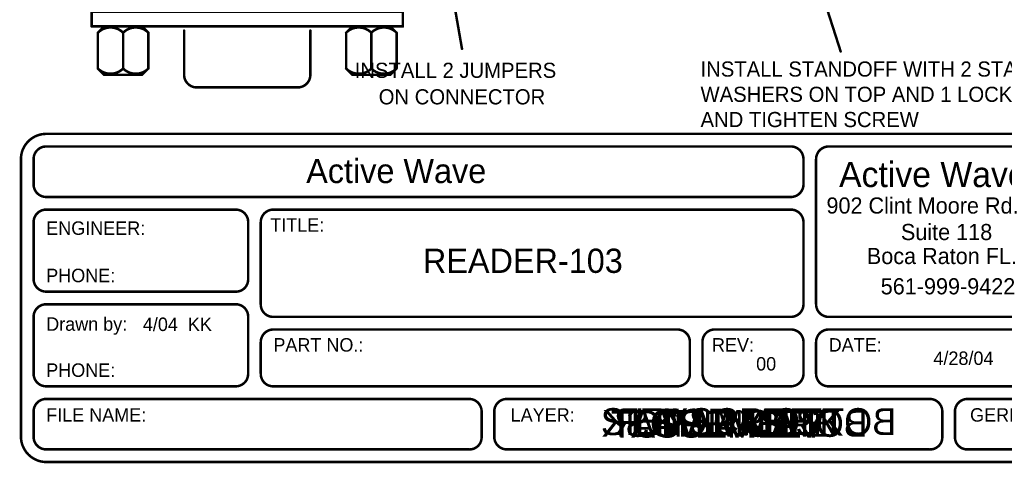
# Model space of a CAD drawing. Extents: x 7.17 to 14.1, y 4 to 11.75.
# Tile 1 of 189: x 7.45 to 11.35, y 4 to 5.76. Entities that reach past the tile are written whole.
import ezdxf

# ---------------------------------------------------------------- set-up
doc = ezdxf.new("R2010")
doc.units = 0
doc.layers.get('0').update_dxf_attribs({"linetype": 'CONTINUOUS'})
for name, color, linetype in [('BOTTOMLAYER', 5, 'CONTINUOUS'), ('BOTTOMSOLDER', 6, 'CONTINUOUS'), ('MECHANICAL1', 6, 'CONTINUOUS'), ('MECHANICAL4', 56, 'CONTINUOUS'), ('MECHANICAL5', 56, 'CONTINUOUS'), ('MULTILAYER', 9, 'CONTINUOUS'), ('TOPLAYER', 1, 'CONTINUOUS'), ('TOPOVERLAY', 2, 'CONTINUOUS'), ('TOPPASTE', 8, 'CONTINUOUS'), ('TOPSOLDER', 216, 'CONTINUOUS')]:
    doc.layers.add(name, color=color, linetype=linetype)

# ---------------------------------------------------------------- blocks, each defined once
blk = doc.blocks.new('DB9FL_52')
at = {"layer": 'BOTTOMSOLDER'}
for points, const_width in [([(-0.543667, 0.05, 1), (-0.441333, 0.05, 1)], 0.102333), ([(-0.180833, 0.1, 1), (-0.145833, 0.1, 1)], 0.035), ([(-0.071666, 0.1, 1), (-0.036666, 0.1, 1)], 0.035), ([(0.0375, 0.1, 1), (0.0725, 0.1, 1)], 0.035), ([(0.146666, 0.1, 1), (0.181666, 0.1, 1)], 0.035), ([(0.440499, 0.05, 1), (0.542833, 0.05, 1)], 0.102333), ([(-0.126666, 0, 1), (-0.091666, 0, 1)], 0.035), ([(-0.0175, 0, 1), (0.0175, 0, 1)], 0.035), ([(0.091666, 0, 1), (0.126666, 0, 1)], 0.035), ([(0.200833, 0, 1), (0.235833, 0, 1)], 0.035)]:
    blk.add_lwpolyline(points, format="xyb", close=True, dxfattribs=dict(at, const_width=const_width))
blk.add_solid([(-0.253333, -0.035), (-0.183333, -0.035), (-0.253333, 0.035), (-0.183333, 0.035)], dxfattribs=at)
at = {"layer": 'MECHANICAL1', "const_width": 0.01}
for points in [[(-0.25, 0.7, -0.414214), (-0.2, 0.75)], [(0.2, 0.75, -0.414214), (0.25, 0.7)], [(-0.591753, 0.675087, -0.414214), (-0.49158, 0.675087)], [(-0.491752, 0.675087, -0.414214), (-0.39158, 0.675087)], [(0.39158, 0.675087, -0.414214), (0.491752, 0.675087)], [(0.49158, 0.675087, -0.414214), (0.591753, 0.675087)], [(-0.49158, 0.533246, -0.414214), (-0.591753, 0.533246)], [(-0.39158, 0.533246, -0.414214), (-0.491752, 0.533246)], [(0.491752, 0.533246, -0.414214), (0.39158, 0.533246)], [(0.591753, 0.533246, -0.414214), (0.49158, 0.533246)], [(-0.25, 0.3, -0.414214), (-0.3, 0.35)], [(0.3, 0.35, -0.414214), (0.25, 0.3)], [(-0.475, 0.225, -1), (-0.525, 0.225)], [(0.525, 0.225, -1), (0.475, 0.225)]]:
    blk.add_lwpolyline(points, format="xyb", dxfattribs=at)
for points in [[(0.2, 0.75), (-0.2, 0.75)], [(-0.566666, 0.7), (-0.591666, 0.675)], [(-0.416666, 0.7), (-0.566666, 0.7)], [(-0.391666, 0.675), (-0.416666, 0.7)], [(-0.25, 0.7), (-0.25, 0.525)], [(0.25, 0.7), (0.25, 0.525)], [(0.416666, 0.7), (0.391666, 0.675)], [(0.566666, 0.7), (0.416666, 0.7)], [(0.591666, 0.675), (0.566666, 0.7)], [(-0.591666, 0.675), (-0.591666, 0.533333)], [(-0.491666, 0.675), (-0.491666, 0.533333)], [(-0.391666, 0.675), (-0.391666, 0.533333)], [(0.391666, 0.675), (0.391666, 0.533333)], [(0.491666, 0.675), (0.491666, 0.533333)], [(0.591666, 0.675), (0.591666, 0.533333)], [(0.616666, 0.508333), (-0.616666, 0.508333)], [(-0.616666, 0.508333), (-0.616666, -0.066666)], [(-0.566666, 0.508333), (-0.591666, 0.533333)], [(-0.391666, 0.533333), (-0.416666, 0.508333)], [(0.416666, 0.508333), (0.391666, 0.533333)], [(0.591666, 0.533333), (0.566666, 0.508333)], [(0.616666, 0.508333), (0.616666, -0.066666)], [(0.616666, 0.45), (-0.616666, 0.45)], [(-0.35, 0.45), (-0.35, 0.25)], [(-0.3, 0.45), (-0.3, 0.35)], [(0.3, 0.45), (0.3, 0.35)], [(0.35, 0.45), (0.35, 0.25)], [(0.25, 0.3), (-0.25, 0.3)], [(-0.216666, 0.3), (-0.216666, 0.05)], [(-0.166666, 0.3), (-0.166666, 0.15)], [(-0.108333, 0.3), (-0.108333, 0.05)], [(-0.058333, 0.3), (-0.058333, 0.15)], [(0, 0.3), (0, 0.05)], [(0.05, 0.3), (0.05, 0.15)], [(0.108333, 0.3), (0.108333, 0.05)], [(0.158333, 0.3), (0.158333, 0.15)], [(0.216666, 0.3), (0.216666, 0.05)], [(-0.35, 0.25), (-0.6, 0.25)], [(-0.55, 0.25), (-0.55, 0.15)], [(-0.525, 0.25), (-0.525, 0.225)], [(-0.475, 0.25), (-0.475, 0.225)], [(-0.45, 0.25), (-0.45, 0.15)], [(0.6, 0.25), (0.35, 0.25)], [(0.45, 0.25), (0.45, 0.15)], [(0.475, 0.25), (0.475, 0.225)], [(0.525, 0.25), (0.525, 0.225)], [(0.55, 0.25), (0.55, 0.15)], [(0.616666, -0.066666), (-0.616666, -0.066666)]]:
    blk.add_lwpolyline(points, dxfattribs=at)
at = {"layer": 'MECHANICAL1'}
for points, const_width in [([(-0.2025, 0.75, 1), (-0.1975, 0.75, 1)], 0.005), ([(-0.2025, 0.75, 1), (-0.1975, 0.75, 1)], 0.005), ([(0.1975, 0.75, 1), (0.2025, 0.75, 1)], 0.005), ([(0.1975, 0.75, 1), (0.2025, 0.75, 1)], 0.005), ([(-0.569166, 0.7, 1), (-0.564166, 0.7, 1)], 0.005), ([(-0.569166, 0.7, 1), (-0.564166, 0.7, 1)], 0.005), ([(-0.419166, 0.7, 1), (-0.414166, 0.7, 1)], 0.005), ([(-0.419166, 0.7, 1), (-0.414166, 0.7, 1)], 0.005), ([(-0.2525, 0.7, 1), (-0.2475, 0.7, 1)], 0.005), ([(-0.2525, 0.7, 1), (-0.2475, 0.7, 1)], 0.005), ([(0.2475, 0.7, 1), (0.2525, 0.7, 1)], 0.005), ([(0.2475, 0.7, 1), (0.2525, 0.7, 1)], 0.005), ([(0.414166, 0.7, 1), (0.419166, 0.7, 1)], 0.005), ([(0.414166, 0.7, 1), (0.419166, 0.7, 1)], 0.005), ([(0.564166, 0.7, 1), (0.569166, 0.7, 1)], 0.005), ([(0.564166, 0.7, 1), (0.569166, 0.7, 1)], 0.005), ([(-0.594252, 0.675087, 1), (-0.589252, 0.675087, 1)], 0.005), ([(-0.594166, 0.675, 1), (-0.589166, 0.675, 1)], 0.005), ([(-0.594166, 0.675, 1), (-0.589166, 0.675, 1)], 0.005), ([(-0.494252, 0.675087, 1), (-0.489252, 0.675087, 1)], 0.005), ([(-0.494166, 0.675, 1), (-0.489166, 0.675, 1)], 0.005), ([(-0.49408, 0.675087, 1), (-0.48908, 0.675087, 1)], 0.005), ([(-0.394166, 0.675, 1), (-0.389166, 0.675, 1)], 0.005), ([(-0.394166, 0.675, 1), (-0.389166, 0.675, 1)], 0.005), ([(-0.39408, 0.675087, 1), (-0.38908, 0.675087, 1)], 0.005), ([(0.38908, 0.675087, 1), (0.39408, 0.675087, 1)], 0.005), ([(0.389166, 0.675, 1), (0.394166, 0.675, 1)], 0.005), ([(0.389166, 0.675, 1), (0.394166, 0.675, 1)], 0.005), ([(0.48908, 0.675087, 1), (0.49408, 0.675087, 1)], 0.005), ([(0.489166, 0.675, 1), (0.494166, 0.675, 1)], 0.005), ([(0.489252, 0.675087, 1), (0.494252, 0.675087, 1)], 0.005), ([(0.589166, 0.675, 1), (0.594166, 0.675, 1)], 0.005), ([(0.589166, 0.675, 1), (0.594166, 0.675, 1)], 0.005), ([(0.589252, 0.675087, 1), (0.594252, 0.675087, 1)], 0.005), ([(-0.619166, 0.508333, 1), (-0.614166, 0.508333, 1)], 0.005), ([(-0.619166, 0.508333, 1), (-0.614166, 0.508333, 1)], 0.005), ([(-0.594252, 0.533246, 1), (-0.589252, 0.533246, 1)], 0.005), ([(-0.594166, 0.533333, 1), (-0.589166, 0.533333, 1)], 0.005), ([(-0.594166, 0.533333, 1), (-0.589166, 0.533333, 1)], 0.005), ([(-0.569166, 0.508333, 1), (-0.564166, 0.508333, 1)], 0.005), ([(-0.494252, 0.533246, 1), (-0.489252, 0.533246, 1)], 0.005), ([(-0.494166, 0.533333, 1), (-0.489166, 0.533333, 1)], 0.005), ([(-0.49408, 0.533246, 1), (-0.48908, 0.533246, 1)], 0.005), ([(-0.419166, 0.508333, 1), (-0.414166, 0.508333, 1)], 0.005), ([(-0.394166, 0.533333, 1), (-0.389166, 0.533333, 1)], 0.005), ([(-0.394166, 0.533333, 1), (-0.389166, 0.533333, 1)], 0.005), ([(-0.39408, 0.533246, 1), (-0.38908, 0.533246, 1)], 0.005), ([(-0.2525, 0.525, 1), (-0.2475, 0.525, 1)], 0.005), ([(0.2475, 0.525, 1), (0.2525, 0.525, 1)], 0.005), ([(0.38908, 0.533246, 1), (0.39408, 0.533246, 1)], 0.005), ([(0.389166, 0.533333, 1), (0.394166, 0.533333, 1)], 0.005), ([(0.389166, 0.533333, 1), (0.394166, 0.533333, 1)], 0.005), ([(0.414166, 0.508333, 1), (0.419166, 0.508333, 1)], 0.005), ([(0.48908, 0.533246, 1), (0.49408, 0.533246, 1)], 0.005), ([(0.489166, 0.533333, 1), (0.494166, 0.533333, 1)], 0.005), ([(0.489252, 0.533246, 1), (0.494252, 0.533246, 1)], 0.005), ([(0.564166, 0.508333, 1), (0.569166, 0.508333, 1)], 0.005), ([(0.589166, 0.533333, 1), (0.594166, 0.533333, 1)], 0.005), ([(0.589166, 0.533333, 1), (0.594166, 0.533333, 1)], 0.005), ([(0.589252, 0.533246, 1), (0.594252, 0.533246, 1)], 0.005), ([(0.614166, 0.508333, 1), (0.619166, 0.508333, 1)], 0.005), ([(0.614166, 0.508333, 1), (0.619166, 0.508333, 1)], 0.005), ([(-0.619166, 0.45, 1), (-0.614166, 0.45, 1)], 0.005), ([(-0.3525, 0.45, 1), (-0.3475, 0.45, 1)], 0.005), ([(-0.3025, 0.45, 1), (-0.2975, 0.45, 1)], 0.005), ([(0.2975, 0.45, 1), (0.3025, 0.45, 1)], 0.005), ([(0.3475, 0.45, 1), (0.3525, 0.45, 1)], 0.005), ([(0.614166, 0.45, 1), (0.619166, 0.45, 1)], 0.005), ([(-0.3025, 0.35, 1), (-0.2975, 0.35, 1)], 0.005), ([(-0.3025, 0.35, 1), (-0.2975, 0.35, 1)], 0.005), ([(0.2975, 0.35, 1), (0.3025, 0.35, 1)], 0.005), ([(0.2975, 0.35, 1), (0.3025, 0.35, 1)], 0.005), ([(-0.2525, 0.3, 1), (-0.2475, 0.3, 1)], 0.005), ([(-0.2525, 0.3, 1), (-0.2475, 0.3, 1)], 0.005), ([(-0.219166, 0.3, 1), (-0.214166, 0.3, 1)], 0.005), ([(-0.169166, 0.3, 1), (-0.164166, 0.3, 1)], 0.005), ([(-0.110833, 0.3, 1), (-0.105833, 0.3, 1)], 0.005), ([(-0.060833, 0.3, 1), (-0.055833, 0.3, 1)], 0.005), ([(-0.0025, 0.3, 1), (0.0025, 0.3, 1)], 0.005), ([(0.0475, 0.3, 1), (0.0525, 0.3, 1)], 0.005), ([(0.105833, 0.3, 1), (0.110833, 0.3, 1)], 0.005), ([(0.155833, 0.3, 1), (0.160833, 0.3, 1)], 0.005), ([(0.214166, 0.3, 1), (0.219166, 0.3, 1)], 0.005), ([(0.2475, 0.3, 1), (0.2525, 0.3, 1)], 0.005), ([(0.2475, 0.3, 1), (0.2525, 0.3, 1)], 0.005), ([(-0.6025, 0.25, 1), (-0.5975, 0.25, 1)], 0.005), ([(-0.5525, 0.25, 1), (-0.5475, 0.25, 1)], 0.005), ([(-0.5275, 0.25, 1), (-0.5225, 0.25, 1)], 0.005), ([(-0.4775, 0.25, 1), (-0.4725, 0.25, 1)], 0.005), ([(-0.4525, 0.25, 1), (-0.4475, 0.25, 1)], 0.005), ([(-0.3525, 0.25, 1), (-0.3475, 0.25, 1)], 0.005), ([(-0.3525, 0.25, 1), (-0.3475, 0.25, 1)], 0.005), ([(0.3475, 0.25, 1), (0.3525, 0.25, 1)], 0.005), ([(0.3475, 0.25, 1), (0.3525, 0.25, 1)], 0.005), ([(0.4475, 0.25, 1), (0.4525, 0.25, 1)], 0.005), ([(0.4725, 0.25, 1), (0.4775, 0.25, 1)], 0.005), ([(0.5225, 0.25, 1), (0.5275, 0.25, 1)], 0.005), ([(0.5475, 0.25, 1), (0.5525, 0.25, 1)], 0.005), ([(0.5975, 0.25, 1), (0.6025, 0.25, 1)], 0.005), ([(-0.5275, 0.225, 1), (-0.5225, 0.225, 1)], 0.005), ([(-0.5275, 0.225, 1), (-0.5225, 0.225, 1)], 0.005), ([(-0.4775, 0.225, 1), (-0.4725, 0.225, 1)], 0.005), ([(-0.4775, 0.225, 1), (-0.4725, 0.225, 1)], 0.005), ([(0.4725, 0.225, 1), (0.4775, 0.225, 1)], 0.005), ([(0.4725, 0.225, 1), (0.4775, 0.225, 1)], 0.005), ([(0.5225, 0.225, 1), (0.5275, 0.225, 1)], 0.005), ([(0.5225, 0.225, 1), (0.5275, 0.225, 1)], 0.005), ([(-0.393346, 0.05, 1), (-0.591654, 0.05, 1)], 0.01), ([(-0.5525, 0.15, 1), (-0.5475, 0.15, 1)], 0.005), ([(-0.4525, 0.15, 1), (-0.4475, 0.15, 1)], 0.005), ([(-0.169166, 0.15, 1), (-0.164166, 0.15, 1)], 0.005), ([(-0.060833, 0.15, 1), (-0.055833, 0.15, 1)], 0.005), ([(0.0475, 0.15, 1), (0.0525, 0.15, 1)], 0.005), ([(0.155833, 0.15, 1), (0.160833, 0.15, 1)], 0.005), ([(0.591803, 0.05, 1), (0.391529, 0.05, 1)], 0.01), ([(0.4475, 0.15, 1), (0.4525, 0.15, 1)], 0.005), ([(0.5475, 0.15, 1), (0.5525, 0.15, 1)], 0.005), ([(-0.594154, 0.05, 1), (-0.589154, 0.05, 1)], 0.005), ([(-0.395846, 0.05, 1), (-0.390846, 0.05, 1)], 0.005), ([(-0.219166, 0.05, 1), (-0.214166, 0.05, 1)], 0.005), ([(-0.110833, 0.05, 1), (-0.105833, 0.05, 1)], 0.005), ([(-0.0025, 0.05, 1), (0.0025, 0.05, 1)], 0.005), ([(0.105833, 0.05, 1), (0.110833, 0.05, 1)], 0.005), ([(0.214166, 0.05, 1), (0.219166, 0.05, 1)], 0.005), ([(0.389029, 0.05, 1), (0.394029, 0.05, 1)], 0.005), ([(0.589303, 0.05, 1), (0.594303, 0.05, 1)], 0.005), ([(-0.619166, -0.066666, 1), (-0.614166, -0.066666, 1)], 0.005), ([(-0.619166, -0.066666, 1), (-0.614166, -0.066666, 1)], 0.005), ([(0.614166, -0.066666, 1), (0.619166, -0.066666, 1)], 0.005), ([(0.614166, -0.066666, 1), (0.619166, -0.066666, 1)], 0.005)]:
    blk.add_lwpolyline(points, format="xyb", close=True, dxfattribs=dict(at, const_width=const_width))
at = {"layer": 'MULTILAYER'}
for points, const_width in [([(-0.541667, 0.05, 1), (-0.443333, 0.05, 1)], 0.098333), ([(-0.178833, 0.1, 1), (-0.147833, 0.1, 1)], 0.031), ([(-0.069666, 0.1, 1), (-0.038666, 0.1, 1)], 0.031), ([(0.0395, 0.1, 1), (0.0705, 0.1, 1)], 0.031), ([(0.148666, 0.1, 1), (0.179666, 0.1, 1)], 0.031), ([(0.442499, 0.05, 1), (0.540833, 0.05, 1)], 0.098333), ([(-0.124666, 0, 1), (-0.093666, 0, 1)], 0.031), ([(-0.0155, 0, 1), (0.0155, 0, 1)], 0.031), ([(0.093666, 0, 1), (0.124666, 0, 1)], 0.031), ([(0.202833, 0, 1), (0.233833, 0, 1)], 0.031)]:
    blk.add_lwpolyline(points, format="xyb", close=True, dxfattribs=dict(at, const_width=const_width))
blk.add_solid([(-0.249333, -0.031), (-0.187333, -0.031), (-0.249333, 0.031), (-0.187333, 0.031)], dxfattribs=at)
at = {"layer": 'TOPOVERLAY', "const_width": 0.01}
for points in [[(-0.25, 0.7, -0.414214), (-0.2, 0.75)], [(0.2, 0.75, -0.414214), (0.25, 0.7)], [(-0.591753, 0.675087, -0.414214), (-0.49158, 0.675087)], [(-0.491752, 0.675087, -0.414214), (-0.39158, 0.675087)], [(0.39158, 0.675087, -0.414214), (0.491752, 0.675087)], [(0.49158, 0.675087, -0.414214), (0.591753, 0.675087)], [(-0.49158, 0.533246, -0.414214), (-0.591753, 0.533246)], [(-0.39158, 0.533246, -0.414214), (-0.491752, 0.533246)], [(0.491752, 0.533246, -0.414214), (0.39158, 0.533246)], [(0.591753, 0.533246, -0.414214), (0.49158, 0.533246)], [(-0.25, 0.3, -0.414214), (-0.3, 0.35)], [(0.3, 0.35, -0.414214), (0.25, 0.3)], [(-0.475, 0.225, -1), (-0.525, 0.225)], [(0.525, 0.225, -1), (0.475, 0.225)]]:
    blk.add_lwpolyline(points, format="xyb", dxfattribs=at)
for points in [[(0.2, 0.75), (-0.2, 0.75)], [(-0.566666, 0.7), (-0.591666, 0.675)], [(-0.416666, 0.7), (-0.566666, 0.7)], [(-0.391666, 0.675), (-0.416666, 0.7)], [(-0.25, 0.7), (-0.25, 0.525)], [(0.25, 0.7), (0.25, 0.525)], [(0.416666, 0.7), (0.391666, 0.675)], [(0.566666, 0.7), (0.416666, 0.7)], [(0.591666, 0.675), (0.566666, 0.7)], [(-0.591666, 0.675), (-0.591666, 0.533333)], [(-0.491666, 0.675), (-0.491666, 0.533333)], [(-0.391666, 0.675), (-0.391666, 0.533333)], [(0.391666, 0.675), (0.391666, 0.533333)], [(0.491666, 0.675), (0.491666, 0.533333)], [(0.591666, 0.675), (0.591666, 0.533333)], [(0.616666, 0.508333), (-0.616666, 0.508333)], [(-0.616666, 0.508333), (-0.616666, -0.066666)], [(-0.566666, 0.508333), (-0.591666, 0.533333)], [(-0.391666, 0.533333), (-0.416666, 0.508333)], [(0.416666, 0.508333), (0.391666, 0.533333)], [(0.591666, 0.533333), (0.566666, 0.508333)], [(0.616666, 0.508333), (0.616666, -0.066666)], [(0.616666, 0.45), (-0.616666, 0.45)], [(-0.35, 0.45), (-0.35, 0.25)], [(-0.3, 0.45), (-0.3, 0.35)], [(0.3, 0.45), (0.3, 0.35)], [(0.35, 0.45), (0.35, 0.25)], [(0.25, 0.3), (-0.25, 0.3)], [(-0.216666, 0.3), (-0.216666, 0.05)], [(-0.166666, 0.3), (-0.166666, 0.15)], [(-0.108333, 0.3), (-0.108333, 0.05)], [(-0.058333, 0.3), (-0.058333, 0.15)], [(0, 0.3), (0, 0.05)], [(0.05, 0.3), (0.05, 0.15)], [(0.108333, 0.3), (0.108333, 0.05)], [(0.158333, 0.3), (0.158333, 0.15)], [(0.216666, 0.3), (0.216666, 0.05)], [(-0.35, 0.25), (-0.6, 0.25)], [(-0.55, 0.25), (-0.55, 0.15)], [(-0.525, 0.25), (-0.525, 0.225)], [(-0.475, 0.25), (-0.475, 0.225)], [(-0.45, 0.25), (-0.45, 0.15)], [(0.6, 0.25), (0.35, 0.25)], [(0.45, 0.25), (0.45, 0.15)], [(0.475, 0.25), (0.475, 0.225)], [(0.525, 0.25), (0.525, 0.225)], [(0.55, 0.25), (0.55, 0.15)], [(0.616666, -0.066666), (-0.616666, -0.066666)]]:
    blk.add_lwpolyline(points, dxfattribs=at)
at = {"layer": 'TOPOVERLAY', "const_width": 0.005}
for points in [[(-0.2025, 0.75, 1), (-0.1975, 0.75, 1)], [(-0.2025, 0.75, 1), (-0.1975, 0.75, 1)], [(0.1975, 0.75, 1), (0.2025, 0.75, 1)], [(0.1975, 0.75, 1), (0.2025, 0.75, 1)], [(-0.569166, 0.7, 1), (-0.564166, 0.7, 1)], [(-0.569166, 0.7, 1), (-0.564166, 0.7, 1)], [(-0.419166, 0.7, 1), (-0.414166, 0.7, 1)], [(-0.419166, 0.7, 1), (-0.414166, 0.7, 1)], [(-0.2525, 0.7, 1), (-0.2475, 0.7, 1)], [(-0.2525, 0.7, 1), (-0.2475, 0.7, 1)], [(0.2475, 0.7, 1), (0.2525, 0.7, 1)], [(0.2475, 0.7, 1), (0.2525, 0.7, 1)], [(0.414166, 0.7, 1), (0.419166, 0.7, 1)], [(0.414166, 0.7, 1), (0.419166, 0.7, 1)], [(0.564166, 0.7, 1), (0.569166, 0.7, 1)], [(0.564166, 0.7, 1), (0.569166, 0.7, 1)], [(-0.594252, 0.675087, 1), (-0.589252, 0.675087, 1)], [(-0.594166, 0.675, 1), (-0.589166, 0.675, 1)], [(-0.594166, 0.675, 1), (-0.589166, 0.675, 1)], [(-0.494252, 0.675087, 1), (-0.489252, 0.675087, 1)], [(-0.494166, 0.675, 1), (-0.489166, 0.675, 1)], [(-0.49408, 0.675087, 1), (-0.48908, 0.675087, 1)], [(-0.394166, 0.675, 1), (-0.389166, 0.675, 1)], [(-0.394166, 0.675, 1), (-0.389166, 0.675, 1)], [(-0.39408, 0.675087, 1), (-0.38908, 0.675087, 1)], [(0.38908, 0.675087, 1), (0.39408, 0.675087, 1)], [(0.389166, 0.675, 1), (0.394166, 0.675, 1)], [(0.389166, 0.675, 1), (0.394166, 0.675, 1)], [(0.48908, 0.675087, 1), (0.49408, 0.675087, 1)], [(0.489166, 0.675, 1), (0.494166, 0.675, 1)], [(0.489252, 0.675087, 1), (0.494252, 0.675087, 1)], [(0.589166, 0.675, 1), (0.594166, 0.675, 1)], [(0.589166, 0.675, 1), (0.594166, 0.675, 1)], [(0.589252, 0.675087, 1), (0.594252, 0.675087, 1)], [(-0.619166, 0.508333, 1), (-0.614166, 0.508333, 1)], [(-0.619166, 0.508333, 1), (-0.614166, 0.508333, 1)], [(-0.594252, 0.533246, 1), (-0.589252, 0.533246, 1)], [(-0.594166, 0.533333, 1), (-0.589166, 0.533333, 1)], [(-0.594166, 0.533333, 1), (-0.589166, 0.533333, 1)], [(-0.569166, 0.508333, 1), (-0.564166, 0.508333, 1)], [(-0.494252, 0.533246, 1), (-0.489252, 0.533246, 1)], [(-0.494166, 0.533333, 1), (-0.489166, 0.533333, 1)], [(-0.49408, 0.533246, 1), (-0.48908, 0.533246, 1)], [(-0.419166, 0.508333, 1), (-0.414166, 0.508333, 1)], [(-0.394166, 0.533333, 1), (-0.389166, 0.533333, 1)], [(-0.394166, 0.533333, 1), (-0.389166, 0.533333, 1)], [(-0.39408, 0.533246, 1), (-0.38908, 0.533246, 1)], [(-0.2525, 0.525, 1), (-0.2475, 0.525, 1)], [(0.2475, 0.525, 1), (0.2525, 0.525, 1)], [(0.38908, 0.533246, 1), (0.39408, 0.533246, 1)], [(0.389166, 0.533333, 1), (0.394166, 0.533333, 1)], [(0.389166, 0.533333, 1), (0.394166, 0.533333, 1)], [(0.414166, 0.508333, 1), (0.419166, 0.508333, 1)], [(0.48908, 0.533246, 1), (0.49408, 0.533246, 1)], [(0.489166, 0.533333, 1), (0.494166, 0.533333, 1)], [(0.489252, 0.533246, 1), (0.494252, 0.533246, 1)], [(0.564166, 0.508333, 1), (0.569166, 0.508333, 1)], [(0.589166, 0.533333, 1), (0.594166, 0.533333, 1)], [(0.589166, 0.533333, 1), (0.594166, 0.533333, 1)], [(0.589252, 0.533246, 1), (0.594252, 0.533246, 1)], [(0.614166, 0.508333, 1), (0.619166, 0.508333, 1)], [(0.614166, 0.508333, 1), (0.619166, 0.508333, 1)], [(-0.619166, 0.45, 1), (-0.614166, 0.45, 1)], [(-0.3525, 0.45, 1), (-0.3475, 0.45, 1)], [(-0.3025, 0.45, 1), (-0.2975, 0.45, 1)], [(0.2975, 0.45, 1), (0.3025, 0.45, 1)], [(0.3475, 0.45, 1), (0.3525, 0.45, 1)], [(0.614166, 0.45, 1), (0.619166, 0.45, 1)], [(-0.3025, 0.35, 1), (-0.2975, 0.35, 1)], [(-0.3025, 0.35, 1), (-0.2975, 0.35, 1)], [(0.2975, 0.35, 1), (0.3025, 0.35, 1)], [(0.2975, 0.35, 1), (0.3025, 0.35, 1)], [(-0.2525, 0.3, 1), (-0.2475, 0.3, 1)], [(-0.2525, 0.3, 1), (-0.2475, 0.3, 1)], [(-0.219166, 0.3, 1), (-0.214166, 0.3, 1)], [(-0.169166, 0.3, 1), (-0.164166, 0.3, 1)], [(-0.110833, 0.3, 1), (-0.105833, 0.3, 1)], [(-0.060833, 0.3, 1), (-0.055833, 0.3, 1)], [(-0.0025, 0.3, 1), (0.0025, 0.3, 1)], [(0.0475, 0.3, 1), (0.0525, 0.3, 1)], [(0.105833, 0.3, 1), (0.110833, 0.3, 1)], [(0.155833, 0.3, 1), (0.160833, 0.3, 1)], [(0.214166, 0.3, 1), (0.219166, 0.3, 1)], [(0.2475, 0.3, 1), (0.2525, 0.3, 1)], [(0.2475, 0.3, 1), (0.2525, 0.3, 1)], [(-0.6025, 0.25, 1), (-0.5975, 0.25, 1)], [(-0.5525, 0.25, 1), (-0.5475, 0.25, 1)], [(-0.5275, 0.25, 1), (-0.5225, 0.25, 1)], [(-0.4775, 0.25, 1), (-0.4725, 0.25, 1)], [(-0.4525, 0.25, 1), (-0.4475, 0.25, 1)], [(-0.3525, 0.25, 1), (-0.3475, 0.25, 1)], [(-0.3525, 0.25, 1), (-0.3475, 0.25, 1)], [(0.3475, 0.25, 1), (0.3525, 0.25, 1)], [(0.3475, 0.25, 1), (0.3525, 0.25, 1)], [(0.4475, 0.25, 1), (0.4525, 0.25, 1)], [(0.4725, 0.25, 1), (0.4775, 0.25, 1)], [(0.5225, 0.25, 1), (0.5275, 0.25, 1)], [(0.5475, 0.25, 1), (0.5525, 0.25, 1)], [(0.5975, 0.25, 1), (0.6025, 0.25, 1)], [(-0.5275, 0.225, 1), (-0.5225, 0.225, 1)], [(-0.5275, 0.225, 1), (-0.5225, 0.225, 1)], [(-0.4775, 0.225, 1), (-0.4725, 0.225, 1)], [(-0.4775, 0.225, 1), (-0.4725, 0.225, 1)], [(0.4725, 0.225, 1), (0.4775, 0.225, 1)], [(0.4725, 0.225, 1), (0.4775, 0.225, 1)], [(0.5225, 0.225, 1), (0.5275, 0.225, 1)], [(0.5225, 0.225, 1), (0.5275, 0.225, 1)], [(-0.5525, 0.15, 1), (-0.5475, 0.15, 1)], [(-0.4525, 0.15, 1), (-0.4475, 0.15, 1)], [(-0.169166, 0.15, 1), (-0.164166, 0.15, 1)], [(-0.060833, 0.15, 1), (-0.055833, 0.15, 1)], [(0.0475, 0.15, 1), (0.0525, 0.15, 1)], [(0.155833, 0.15, 1), (0.160833, 0.15, 1)], [(0.4475, 0.15, 1), (0.4525, 0.15, 1)], [(0.5475, 0.15, 1), (0.5525, 0.15, 1)], [(-0.219166, 0.05, 1), (-0.214166, 0.05, 1)], [(-0.110833, 0.05, 1), (-0.105833, 0.05, 1)], [(-0.0025, 0.05, 1), (0.0025, 0.05, 1)], [(0.105833, 0.05, 1), (0.110833, 0.05, 1)], [(0.214166, 0.05, 1), (0.219166, 0.05, 1)], [(-0.619166, -0.066666, 1), (-0.614166, -0.066666, 1)], [(-0.619166, -0.066666, 1), (-0.614166, -0.066666, 1)], [(0.614166, -0.066666, 1), (0.619166, -0.066666, 1)], [(0.614166, -0.066666, 1), (0.619166, -0.066666, 1)]]:
    blk.add_lwpolyline(points, format="xyb", close=True, dxfattribs=at)
at = {"layer": 'TOPSOLDER'}
for points, const_width in [([(-0.543667, 0.05, 1), (-0.441333, 0.05, 1)], 0.102333), ([(-0.180833, 0.1, 1), (-0.145833, 0.1, 1)], 0.035), ([(-0.071666, 0.1, 1), (-0.036666, 0.1, 1)], 0.035), ([(0.0375, 0.1, 1), (0.0725, 0.1, 1)], 0.035), ([(0.146666, 0.1, 1), (0.181666, 0.1, 1)], 0.035), ([(0.440499, 0.05, 1), (0.542833, 0.05, 1)], 0.102333), ([(-0.126666, 0, 1), (-0.091666, 0, 1)], 0.035), ([(-0.0175, 0, 1), (0.0175, 0, 1)], 0.035), ([(0.091666, 0, 1), (0.126666, 0, 1)], 0.035), ([(0.200833, 0, 1), (0.235833, 0, 1)], 0.035)]:
    blk.add_lwpolyline(points, format="xyb", close=True, dxfattribs=dict(at, const_width=const_width))
blk.add_solid([(-0.253333, -0.035), (-0.183333, -0.035), (-0.253333, 0.035), (-0.183333, 0.035)], dxfattribs=at)
at = {"layer": 'TOPOVERLAY'}
blk.add_text('1', height=0.05, rotation=180, dxfattribs=at).set_placement((0.3, 0.03))

msp = doc.modelspace()

# ---------------------------------------------------------------- linework, layer by layer
at = {"layer": 'MECHANICAL4', "const_width": 0.01}
for points in [[(7.457619, 5.205752, -0.414214), (7.557619, 5.305752)], [(7.507619, 5.205752, -0.414214), (7.557619, 5.255752)], [(10.507619, 5.255752, -0.414214), (10.557619, 5.205752)], [(10.607619, 5.205752, -0.414214), (10.657619, 5.255752)], [(7.557619, 5.055752, -0.414214), (7.507619, 5.105752)], [(10.557619, 5.105752, -0.414214), (10.507619, 5.055752)], [(7.507619, 4.955752, -0.414214), (7.557619, 5.005752)], [(8.308619, 5.005752, -0.414214), (8.357619, 4.956752)], [(8.407618, 4.955752, -0.414214), (8.457618, 5.005752)], [(10.507619, 5.005752, -0.414214), (10.557619, 4.955752)], [(7.557619, 4.680752, -0.414214), (7.507619, 4.730752)], [(8.357619, 4.728752, -0.414214), (8.309619, 4.680752)], [(7.507619, 4.580752, -0.414214), (7.557619, 4.630752)], [(8.306909, 4.630722, -0.424475), (8.357619, 4.581752)], [(8.456619, 4.580752, -0.414214), (8.407619, 4.629752)], [(10.557629, 4.630752, -0.409111), (10.508492, 4.58075)], [(10.657619, 4.580752, -0.414214), (10.607619, 4.630752)], [(8.407619, 4.480752, -0.414214), (8.457619, 4.530752)], [(10.058619, 4.530752, -0.414214), (10.107619, 4.481752)], [(10.157685, 4.48024, -0.429634), (10.205619, 4.530752)], [(10.508619, 4.530752, -0.414214), (10.557619, 4.481752)], [(10.607619, 4.480752, -0.414214), (10.657619, 4.530752)], [(7.556747, 4.30576, -0.409111), (7.507619, 4.355752)], [(8.357619, 4.354752, -0.414214), (8.308619, 4.305752)], [(8.456619, 4.305752, -0.414214), (8.407619, 4.354752)], [(10.107612, 4.355607, -0.419335), (10.058619, 4.305752)], [(10.207729, 4.30576, -0.409111), (10.157619, 4.356752)], [(10.557619, 4.355752, -0.414214), (10.507619, 4.305752)], [(10.657475, 4.305759, -0.419335), (10.607619, 4.354752)], [(7.507619, 4.205752, -0.414214), (7.557619, 4.255752)], [(9.232619, 4.255752, -0.414214), (9.282619, 4.205752)], [(9.332619, 4.205752, -0.414214), (9.382619, 4.255752)], [(11.057619, 4.255752, -0.414214), (11.107619, 4.205752)], [(11.157619, 4.205752, -0.414214), (11.207619, 4.255752)], [(7.556857, 4.005767, -0.409111), (7.457619, 4.106752)], [(7.556747, 4.05576, -0.409111), (7.507619, 4.105752)], [(9.2826, 4.105428, -0.429634), (9.233781, 4.055749)], [(9.381747, 4.05576, -0.409111), (9.332619, 4.105752)], [(11.1076, 4.105428, -0.429634), (11.058782, 4.055749)], [(11.207475, 4.055759, -0.419335), (11.157619, 4.104752)]]:
    msp.add_lwpolyline(points, format="xyb", dxfattribs=at)
for points in [[(7.557619, 5.305752), (11.757619, 5.305752)], [(7.557619, 5.255752), (10.507619, 5.255752)], [(10.657619, 5.255752), (11.757619, 5.255752)], [(7.457619, 4.105752), (7.457619, 5.205752)], [(7.507619, 5.105752), (7.507619, 5.205752)], [(10.557619, 5.105752), (10.557619, 5.205752)], [(10.607619, 4.630752), (10.607619, 5.205752)], [(7.557619, 5.055752), (10.507619, 5.055752)], [(7.557619, 5.005752), (8.307619, 5.005752)], [(8.457619, 5.005752), (10.507619, 5.005752)], [(7.507619, 4.730752), (7.507619, 4.955752)], [(8.357619, 4.730752), (8.357619, 4.955752)], [(8.407619, 4.630752), (8.407619, 4.955752)], [(10.557619, 4.630752), (10.557619, 4.955752)], [(7.557619, 4.680752), (8.307619, 4.680752)], [(7.557619, 4.630752), (8.307619, 4.630752)], [(7.507619, 4.355752), (7.507619, 4.580752)], [(8.357619, 4.355752), (8.357619, 4.580752)], [(8.457619, 4.580752), (10.507619, 4.580752)], [(10.657619, 4.580752), (11.757619, 4.580752)], [(8.457619, 4.530752), (10.057619, 4.530752)], [(10.207619, 4.530752), (10.507619, 4.530752)], [(10.657619, 4.530752), (11.757619, 4.530752)], [(8.407619, 4.355752), (8.407619, 4.480752)], [(10.107619, 4.355752), (10.107619, 4.480752)], [(10.157619, 4.355752), (10.157619, 4.480752)], [(10.557619, 4.355752), (10.557619, 4.480752)], [(10.607619, 4.355752), (10.607619, 4.480752)], [(7.557619, 4.305752), (8.307619, 4.305752)], [(8.457619, 4.305752), (10.057619, 4.305752)], [(10.207619, 4.305752), (10.507619, 4.305752)], [(10.657619, 4.305752), (11.757619, 4.305752)], [(7.557619, 4.255752), (9.232619, 4.255752)], [(9.382619, 4.255752), (11.057619, 4.255752)], [(11.207619, 4.255752), (11.757619, 4.255752)], [(7.507619, 4.105752), (7.507619, 4.205752)], [(9.282619, 4.105752), (9.282619, 4.205752)], [(9.332619, 4.105752), (9.332619, 4.205752)], [(11.107619, 4.105752), (11.107619, 4.205752)], [(11.157619, 4.105752), (11.157619, 4.205752)], [(7.557619, 4.055752), (9.232619, 4.055752)], [(9.382619, 4.055752), (11.057619, 4.055752)], [(11.207619, 4.055752), (11.757619, 4.055752)], [(7.557619, 4.005752), (11.757619, 4.005752)]]:
    msp.add_lwpolyline(points, dxfattribs=at)
at = {"layer": 'MECHANICAL4', "const_width": 0.005}
for points in [[(7.555119, 5.305752, 1), (7.560119, 5.305752, 1)], [(7.555119, 5.305752, 1), (7.560119, 5.305752, 1)], [(7.555119, 5.255752, 1), (7.560119, 5.255752, 1)], [(7.555119, 5.255752, 1), (7.560119, 5.255752, 1)], [(10.505119, 5.255752, 1), (10.510119, 5.255752, 1)], [(10.505119, 5.255752, 1), (10.510119, 5.255752, 1)], [(10.655119, 5.255752, 1), (10.660119, 5.255752, 1)], [(10.655119, 5.255752, 1), (10.660119, 5.255752, 1)], [(7.455119, 5.205752, 1), (7.460119, 5.205752, 1)], [(7.455119, 5.205752, 1), (7.460119, 5.205752, 1)], [(7.505119, 5.205752, 1), (7.510119, 5.205752, 1)], [(7.505119, 5.205752, 1), (7.510119, 5.205752, 1)], [(10.555119, 5.205752, 1), (10.560119, 5.205752, 1)], [(10.555119, 5.205752, 1), (10.560119, 5.205752, 1)], [(10.605119, 5.205752, 1), (10.610119, 5.205752, 1)], [(10.605119, 5.205752, 1), (10.610119, 5.205752, 1)], [(7.505119, 5.105752, 1), (7.510119, 5.105752, 1)], [(7.505119, 5.105752, 1), (7.510119, 5.105752, 1)], [(10.555119, 5.105752, 1), (10.560119, 5.105752, 1)], [(10.555119, 5.105752, 1), (10.560119, 5.105752, 1)], [(7.555119, 5.055752, 1), (7.560119, 5.055752, 1)], [(7.555119, 5.055752, 1), (7.560119, 5.055752, 1)], [(10.505119, 5.055752, 1), (10.510119, 5.055752, 1)], [(10.505119, 5.055752, 1), (10.510119, 5.055752, 1)], [(7.555119, 5.005752, 1), (7.560119, 5.005752, 1)], [(7.555119, 5.005752, 1), (7.560119, 5.005752, 1)], [(8.305119, 5.005752, 1), (8.310119, 5.005752, 1)], [(8.306119, 5.005752, 1), (8.311119, 5.005752, 1)], [(8.455118, 5.005752, 1), (8.460118, 5.005752, 1)], [(8.455119, 5.005752, 1), (8.460119, 5.005752, 1)], [(10.505119, 5.005752, 1), (10.510119, 5.005752, 1)], [(10.505119, 5.005752, 1), (10.510119, 5.005752, 1)], [(7.505119, 4.955752, 1), (7.510119, 4.955752, 1)], [(7.505119, 4.955752, 1), (7.510119, 4.955752, 1)], [(8.355119, 4.956752, 1), (8.360119, 4.956752, 1)], [(8.355119, 4.955752, 1), (8.360119, 4.955752, 1)], [(8.405118, 4.955752, 1), (8.410118, 4.955752, 1)], [(8.405119, 4.955752, 1), (8.410119, 4.955752, 1)], [(10.555119, 4.955752, 1), (10.560119, 4.955752, 1)], [(10.555119, 4.955752, 1), (10.560119, 4.955752, 1)], [(7.505119, 4.730752, 1), (7.510119, 4.730752, 1)], [(7.505119, 4.730752, 1), (7.510119, 4.730752, 1)], [(8.355119, 4.730752, 1), (8.360119, 4.730752, 1)], [(8.355119, 4.728752, 1), (8.360119, 4.728752, 1)], [(7.555119, 4.680752, 1), (7.560119, 4.680752, 1)], [(7.555119, 4.680752, 1), (7.560119, 4.680752, 1)], [(8.305119, 4.680752, 1), (8.310119, 4.680752, 1)], [(8.307119, 4.680752, 1), (8.312119, 4.680752, 1)], [(7.555119, 4.630752, 1), (7.560119, 4.630752, 1)], [(7.555119, 4.630752, 1), (7.560119, 4.630752, 1)], [(8.304409, 4.630722, 1), (8.309409, 4.630722, 1)], [(8.305119, 4.630752, 1), (8.310119, 4.630752, 1)], [(8.405119, 4.630752, 1), (8.410119, 4.630752, 1)], [(8.405119, 4.629752, 1), (8.410119, 4.629752, 1)], [(10.555119, 4.630752, 1), (10.560119, 4.630752, 1)], [(10.555129, 4.630752, 1), (10.560129, 4.630752, 1)], [(10.605119, 4.630752, 1), (10.610119, 4.630752, 1)], [(10.605119, 4.630752, 1), (10.610119, 4.630752, 1)], [(7.505119, 4.580752, 1), (7.510119, 4.580752, 1)], [(7.505119, 4.580752, 1), (7.510119, 4.580752, 1)], [(8.355119, 4.581752, 1), (8.360119, 4.581752, 1)], [(8.355119, 4.580752, 1), (8.360119, 4.580752, 1)], [(8.454119, 4.580752, 1), (8.459119, 4.580752, 1)], [(8.455119, 4.580752, 1), (8.460119, 4.580752, 1)], [(10.505119, 4.580752, 1), (10.510119, 4.580752, 1)], [(10.505992, 4.58075, 1), (10.510992, 4.58075, 1)], [(10.655119, 4.580752, 1), (10.660119, 4.580752, 1)], [(10.655119, 4.580752, 1), (10.660119, 4.580752, 1)], [(8.455119, 4.530752, 1), (8.460119, 4.530752, 1)], [(8.455119, 4.530752, 1), (8.460119, 4.530752, 1)], [(10.055119, 4.530752, 1), (10.060119, 4.530752, 1)], [(10.056119, 4.530752, 1), (10.061119, 4.530752, 1)], [(10.203119, 4.530752, 1), (10.208119, 4.530752, 1)], [(10.205119, 4.530752, 1), (10.210119, 4.530752, 1)], [(10.505119, 4.530752, 1), (10.510119, 4.530752, 1)], [(10.506119, 4.530752, 1), (10.511119, 4.530752, 1)], [(10.655119, 4.530752, 1), (10.660119, 4.530752, 1)], [(10.655119, 4.530752, 1), (10.660119, 4.530752, 1)], [(8.405119, 4.480752, 1), (8.410119, 4.480752, 1)], [(8.405119, 4.480752, 1), (8.410119, 4.480752, 1)], [(10.105119, 4.481752, 1), (10.110119, 4.481752, 1)], [(10.105119, 4.480752, 1), (10.110119, 4.480752, 1)], [(10.155119, 4.480752, 1), (10.160119, 4.480752, 1)], [(10.555119, 4.481752, 1), (10.560119, 4.481752, 1)], [(10.555119, 4.480752, 1), (10.560119, 4.480752, 1)], [(10.605119, 4.480752, 1), (10.610119, 4.480752, 1)], [(10.605119, 4.480752, 1), (10.610119, 4.480752, 1)], [(10.155185, 4.48024, 1), (10.160185, 4.48024, 1)], [(7.505119, 4.355752, 1), (7.510119, 4.355752, 1)], [(7.505119, 4.355752, 1), (7.510119, 4.355752, 1)], [(8.355119, 4.355752, 1), (8.360119, 4.355752, 1)], [(8.355119, 4.354752, 1), (8.360119, 4.354752, 1)], [(8.405119, 4.355752, 1), (8.410119, 4.355752, 1)], [(8.405119, 4.354752, 1), (8.410119, 4.354752, 1)], [(10.105112, 4.355607, 1), (10.110112, 4.355607, 1)], [(10.105119, 4.355752, 1), (10.110119, 4.355752, 1)], [(10.155119, 4.356752, 1), (10.160119, 4.356752, 1)], [(10.155119, 4.355752, 1), (10.160119, 4.355752, 1)], [(10.555119, 4.355752, 1), (10.560119, 4.355752, 1)], [(10.555119, 4.355752, 1), (10.560119, 4.355752, 1)], [(10.605119, 4.355752, 1), (10.610119, 4.355752, 1)], [(10.605119, 4.354752, 1), (10.610119, 4.354752, 1)], [(7.554247, 4.30576, 1), (7.559247, 4.30576, 1)], [(7.555119, 4.305752, 1), (7.560119, 4.305752, 1)], [(8.305119, 4.305752, 1), (8.310119, 4.305752, 1)], [(8.306119, 4.305752, 1), (8.311119, 4.305752, 1)], [(8.454119, 4.305752, 1), (8.459119, 4.305752, 1)], [(8.455119, 4.305752, 1), (8.460119, 4.305752, 1)], [(10.055119, 4.305752, 1), (10.060119, 4.305752, 1)], [(10.056119, 4.305752, 1), (10.061119, 4.305752, 1)], [(10.205119, 4.305752, 1), (10.210119, 4.305752, 1)], [(10.205229, 4.30576, 1), (10.210229, 4.30576, 1)], [(10.505119, 4.305752, 1), (10.510119, 4.305752, 1)], [(10.505119, 4.305752, 1), (10.510119, 4.305752, 1)], [(10.654975, 4.305759, 1), (10.659975, 4.305759, 1)], [(10.655119, 4.305752, 1), (10.660119, 4.305752, 1)], [(7.555119, 4.255752, 1), (7.560119, 4.255752, 1)], [(7.555119, 4.255752, 1), (7.560119, 4.255752, 1)], [(9.230119, 4.255752, 1), (9.235119, 4.255752, 1)], [(9.230119, 4.255752, 1), (9.235119, 4.255752, 1)], [(9.380119, 4.255752, 1), (9.385119, 4.255752, 1)], [(9.380119, 4.255752, 1), (9.385119, 4.255752, 1)], [(11.055119, 4.255752, 1), (11.060119, 4.255752, 1)], [(11.055119, 4.255752, 1), (11.060119, 4.255752, 1)], [(11.205119, 4.255752, 1), (11.210119, 4.255752, 1)], [(11.205119, 4.255752, 1), (11.210119, 4.255752, 1)], [(7.505119, 4.205752, 1), (7.510119, 4.205752, 1)], [(7.505119, 4.205752, 1), (7.510119, 4.205752, 1)], [(9.280119, 4.205752, 1), (9.285119, 4.205752, 1)], [(9.280119, 4.205752, 1), (9.285119, 4.205752, 1)], [(9.330119, 4.205752, 1), (9.335119, 4.205752, 1)], [(9.330119, 4.205752, 1), (9.335119, 4.205752, 1)], [(11.105119, 4.205752, 1), (11.110119, 4.205752, 1)], [(11.105119, 4.205752, 1), (11.110119, 4.205752, 1)], [(11.155119, 4.205752, 1), (11.160119, 4.205752, 1)], [(11.155119, 4.205752, 1), (11.160119, 4.205752, 1)], [(7.455119, 4.106752, 1), (7.460119, 4.106752, 1)], [(7.455119, 4.105752, 1), (7.460119, 4.105752, 1)], [(7.505119, 4.105752, 1), (7.510119, 4.105752, 1)], [(7.505119, 4.105752, 1), (7.510119, 4.105752, 1)], [(9.2801, 4.105428, 1), (9.2851, 4.105428, 1)], [(9.280119, 4.105752, 1), (9.285119, 4.105752, 1)], [(9.330119, 4.105752, 1), (9.335119, 4.105752, 1)], [(9.330119, 4.105752, 1), (9.335119, 4.105752, 1)], [(11.1051, 4.105428, 1), (11.1101, 4.105428, 1)], [(11.105119, 4.105752, 1), (11.110119, 4.105752, 1)], [(11.155119, 4.105752, 1), (11.160119, 4.105752, 1)], [(11.155119, 4.104752, 1), (11.160119, 4.104752, 1)], [(7.554247, 4.05576, 1), (7.559247, 4.05576, 1)], [(7.555119, 4.055752, 1), (7.560119, 4.055752, 1)], [(9.230119, 4.055752, 1), (9.235119, 4.055752, 1)], [(9.231281, 4.055749, 1), (9.236282, 4.055749, 1)], [(9.379247, 4.05576, 1), (9.384247, 4.05576, 1)], [(9.380119, 4.055752, 1), (9.385119, 4.055752, 1)], [(11.055119, 4.055752, 1), (11.060119, 4.055752, 1)], [(11.056282, 4.055749, 1), (11.061281, 4.055749, 1)], [(11.204975, 4.055759, 1), (11.209975, 4.055759, 1)], [(11.205119, 4.055752, 1), (11.210119, 4.055752, 1)], [(7.554357, 4.005767, 1), (7.559357, 4.005767, 1)], [(7.555119, 4.005752, 1), (7.560119, 4.005752, 1)]]:
    msp.add_lwpolyline(points, format="xyb", close=True, dxfattribs=at)
at = {"layer": 'MECHANICAL5', "const_width": 0.01}
for points in [[(9.044904, 6.5575), (9.204904, 5.6425)], [(10.534904, 6.1625), (10.704904, 5.6325)]]:
    msp.add_lwpolyline(points, dxfattribs=at)
at = {"layer": 'MECHANICAL5', "const_width": 0.005}
for points in [[(9.202404, 5.6425, 1), (9.207404, 5.6425, 1)], [(10.702404, 5.6325, 1), (10.707404, 5.6325, 1)]]:
    msp.add_lwpolyline(points, format="xyb", close=True, dxfattribs=at)

# ---------------------------------------------------------------- block references
at = {"rotation": 180}
msp.add_blockref('DB9FL_52', (8.354071, 6.2397), dxfattribs=at)

# ---------------------------------------------------------------- texts
at = {"layer": 'BOTTOMLAYER', "text_generation_flag": 2}
msp.add_text('BOTTOM LAYER', height=0.106666, dxfattribs=at).set_placement((10.924904, 4.1125))
at = {"layer": 'BOTTOMSOLDER', "text_generation_flag": 2}
msp.add_text('BOTTOM MASK', height=0.106666, dxfattribs=at).set_placement((10.81239, 4.105626))
at = {"layer": 'MECHANICAL1'}
msp.add_text('ASSEMBLY', height=0.106666, dxfattribs=at).set_placement((9.874904, 4.1025))
at = {"layer": 'MECHANICAL4'}
for s, height, p in [('Active Wave', 0.096, (8.587618, 5.110752)), ('Active Wave', 0.1, (10.698699, 5.094929)), ('902 Clint Moore Rd.', 0.064, (10.648699, 4.989929)), ('ENGINEER:', 0.053334, (7.557619, 4.905752)), ('TITLE:', 0.053334, (8.445119, 4.918252)), ('Suite 118', 0.064, (10.943699, 4.884929)), ('READER-103', 0.096, (9.049904, 4.755)), ('Boca Raton FL.', 0.064, (10.808699, 4.789929)), ('PHONE: ', 0.053334, (7.557619, 4.718252)), ('561-999-9422', 0.064, (10.863699, 4.669929)), ('Drawn by:', 0.053334, (7.557619, 4.525752)), ('4/04  KK', 0.053334, (7.940584, 4.524696)), ('PART NO.:', 0.053334, (8.457619, 4.443252)), ('REV:', 0.053334, (10.195119, 4.443252)), ('DATE:', 0.053334, (10.657619, 4.443252)), ('4/28/04', 0.053334, (11.07239, 4.390293)), ('00', 0.053334, (10.370118, 4.368252)), ('PHONE: ', 0.053334, (7.557619, 4.343252)), ('FILE NAME:', 0.053334, (7.557619, 4.165752)), ('LAYER:', 0.053334, (9.397619, 4.165752)), ('GERBER:', 0.053334, (11.217619, 4.165752))]:
    msp.add_text(s, height=height, dxfattribs=at).set_placement(p)
at = {"layer": 'MECHANICAL5'}
for s, p in [('INSTALL 2 JUMPERS ', (8.779904, 5.5275)), ('INSTALL STANDOFF WITH 2 STAINLESS STEEL', (10.149904, 5.5325)), ('ON CONNECTOR', (8.874904, 5.4225)), ('WASHERS ON TOP AND 1 LOCK WASHER ON BOTTOM', (10.149904, 5.4325)), ('AND TIGHTEN SCREW', (10.149904, 5.3325))]:
    msp.add_text(s, height=0.06, dxfattribs=at).set_placement(p)
at = {"layer": 'TOPLAYER'}
msp.add_text('TOP LAYER', height=0.106666, dxfattribs=at).set_placement((9.794904, 4.1025))
at = {"layer": 'TOPOVERLAY'}
msp.add_text('SILK SCREEN', height=0.106666, dxfattribs=at).set_placement((9.754904, 4.1125))
at = {"layer": 'TOPPASTE'}
msp.add_text('TOP PASTE', height=0.106666, dxfattribs=at).set_placement((9.86239, 4.105626))
at = {"layer": 'TOPSOLDER'}
msp.add_text('TOP MASK', height=0.106666, dxfattribs=at).set_placement((9.978699, 4.109929))

doc.saveas('drawing.dxf')
